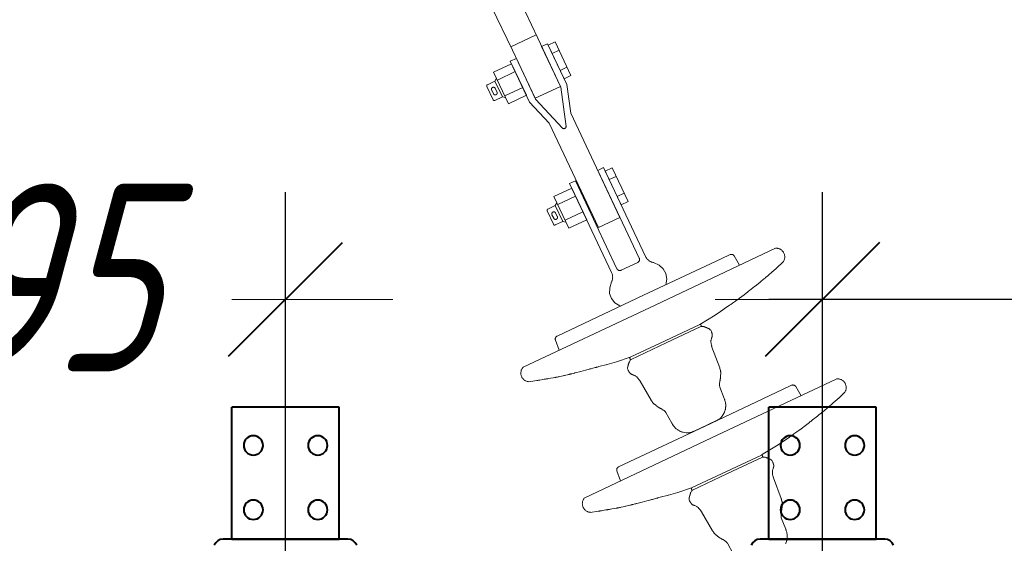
# Model space of a CAD drawing. Header units: millimetres. Extents: x 0 to 594, y 0 to 420.
# Tile 43 of 53: x 107 to 125, y 354 to 363. Entities that reach past the tile are written whole.
import ezdxf

# ---------------------------------------------------------------- set-up
doc = ezdxf.new("R2010")
doc.units = ezdxf.units.MM
for name, pattern in [('K5LT_AXLED', [17.302989, 12.802989, -1.5, 1.5, -1.5]), ('K5LT_BASIC', [0]), ('K5LT_DASHED', [6, 4, -2]), ('K5LT_THIN', [0])]:
    doc.linetypes.add(name, pattern=pattern)
doc.styles.add('KDIMTEXTSTYLE', font='GOST_AU.SHX', dxfattribs={"width": 0.96, "oblique": 15, "height": 5})
doc.dimstyles.new('KDIMSTYLE (0.02)', dxfattribs={"dimtxt": 5, "dimasz": 1, "dimexe": 2, "dimexo": 0, "dimgap": 1, "dimtad": 1, "dimlfac": 50, "dimtxsty": 'KDIMTEXTSTYLE', "dimsah": 1, "dimcen": 0, "dimdle": 1, "dimadec": 0, "dimazin": 0, "dimtfac": 0.667, "dimtmove": 0, "dimatfit": 3, "dimfxl": 1, "dimtvp": 1, "dimtfill": 1, "dimtolj": 1, "dimtzin": 0, "dimarcsym": 0})

# ---------------------------------------------------------------- blocks, each defined once
blk = doc.blocks.new('KDIMARROW_03')
at = {"color": 0, "linetype": 'K5LT_BASIC', "lineweight": 40}
blk.add_line((-1.061, -1.061), (1.061, 1.061), dxfattribs=at)
at = {"color": 0, "linetype": 'K5LT_THIN', "lineweight": 18}
for q in [(-1, 0), (2, 0)]:
    blk.add_line((0, 0), q, dxfattribs=at)
blk = doc.blocks.new('U290')
at = {"color": 5, "linetype": 'K5LT_BASIC', "lineweight": 40, "true_color": 0x0000ff}
for p, q in [((122.542, 356.188), (120.542, 356.188)), ((120.542, 353.728), (120.542, 356.188)), ((122.542, 353.728), (122.542, 356.188)), ((122.704, 353.728), (120.379, 353.728)), ((120.542, 353.728), (122.542, 353.728))]:
    blk.add_line(p, q, dxfattribs=at)
for centre, radius, start, end in [((120.942, 355.478), 0.18, 0, 180), ((122.142, 355.478), 0.18, 0, 180), ((120.942, 355.478), 0.18, 180, 0), ((122.142, 355.478), 0.18, 180, 0), ((120.942, 354.278), 0.18, 0, 180), ((120.942, 354.278), 0.18, 180, 0), ((122.142, 354.278), 0.18, 0, 180), ((122.142, 354.278), 0.18, 180, 0), ((120.379, 353.552), 0.177, 90, 157.7479), ((122.704, 353.552), 0.177, 22.2521, 90)]:
    blk.add_arc(centre, radius, start, end, dxfattribs=at)
blk = doc.blocks.new('U291')
at = {"color": 5, "linetype": 'K5LT_BASIC', "lineweight": 40, "true_color": 0x0000ff}
for p, q in [((112.543, 356.188), (110.543, 356.188)), ((110.543, 353.728), (110.543, 356.188)), ((112.543, 353.728), (112.543, 356.188)), ((112.705, 353.728), (110.38, 353.728)), ((110.543, 353.728), (112.543, 353.728))]:
    blk.add_line(p, q, dxfattribs=at)
for centre, radius, start, end in [((110.943, 355.478), 0.18, 0, 180), ((112.143, 355.478), 0.18, 0, 180), ((110.943, 355.478), 0.18, 180, 0), ((112.143, 355.478), 0.18, 180, 0), ((110.943, 354.278), 0.18, 0, 180), ((110.943, 354.278), 0.18, 180, 0), ((112.143, 354.278), 0.18, 0, 180), ((112.143, 354.278), 0.18, 180, 0), ((110.38, 353.552), 0.177, 90, 157.7479), ((112.705, 353.552), 0.177, 22.2521, 90)]:
    blk.add_arc(centre, radius, start, end, dxfattribs=at)
blk = doc.blocks.new('U293')
at = {"color": 7, "linetype": 'K5LT_DASHED', "lineweight": 18}
for p, q in [((115.861, 363.878), (116.239, 363.063)), ((115.769, 362.841), (115.38, 363.652)), ((115.74, 362.903), (116.21, 363.125)), ((116.239, 363.063), (116.661, 362.167)), ((116.423, 362.963), (116.311, 362.91)), ((116.669, 362.15), (116.311, 362.91)), ((116.781, 362.203), (116.423, 362.963)), ((116.435, 362.937), (116.562, 362.996)), ((116.731, 362.31), (116.435, 362.937)), ((116.858, 362.37), (116.562, 362.996)), ((116.191, 361.945), (115.769, 362.841)), ((116.509, 362.78), (116.636, 362.84)), ((115.75, 362.59), (115.418, 362.433)), ((115.729, 362.635), (115.841, 362.688)), ((116.087, 361.876), (115.729, 362.635)), ((116.028, 362.002), (115.75, 362.59)), ((115.841, 362.688), (116.199, 361.929)), ((115.418, 362.433), (115.696, 361.845)), ((115.487, 362.286), (115.82, 362.443)), ((116.657, 362.466), (116.784, 362.526)), ((116.858, 362.37), (116.731, 362.31)), ((115.409, 361.917), (115.291, 362.166)), ((115.443, 362.265), (115.303, 362.199)), ((115.443, 362.265), (115.472, 362.319)), ((115.443, 362.265), (115.581, 361.971)), ((116.661, 362.167), (116.191, 361.945)), ((116.853, 361.667), (116.781, 362.203)), ((115.382, 362.098), (115.413, 362.03)), ((115.449, 362.129), (115.481, 362.062)), ((115.626, 361.992), (115.959, 362.149)), ((115.696, 361.845), (116.028, 362.002)), ((116.767, 361.42), (116.669, 362.15)), ((115.581, 361.971), (115.442, 361.905)), ((115.581, 361.971), (115.642, 361.96)), ((116.455, 361.479), (116.087, 361.876)), ((116.7, 361.389), (116.199, 361.929)), ((117.768, 359.727), (116.853, 361.667)), ((116.455, 361.479), (117.37, 359.54)), ((117.358, 360.603), (117.467, 360.654)), ((117.358, 360.603), (118.13, 358.966)), ((117.467, 360.654), (118.249, 358.996)), ((117.498, 360.587), (117.625, 360.647)), ((117.794, 359.961), (117.498, 360.587)), ((117.921, 360.02), (117.625, 360.647)), ((116.942, 360.407), (116.834, 360.355)), ((116.834, 360.355), (117.616, 358.697)), ((116.942, 360.407), (117.714, 358.77)), ((117.572, 360.431), (117.699, 360.491)), ((116.874, 360.27), (116.542, 360.113)), ((117.152, 359.681), (116.874, 360.27)), ((117.72, 360.117), (117.847, 360.177)), ((116.542, 360.113), (116.819, 359.525)), ((116.566, 359.945), (116.596, 359.998)), ((116.611, 359.966), (116.944, 360.123)), ((117.921, 360.02), (117.794, 359.961)), ((116.533, 359.597), (116.415, 359.846)), ((116.566, 359.945), (116.427, 359.879)), ((116.505, 359.777), (116.537, 359.71)), ((116.566, 359.945), (116.705, 359.65)), ((116.573, 359.809), (116.604, 359.742)), ((116.75, 359.672), (117.082, 359.828)), ((116.705, 359.65), (116.566, 359.585)), ((116.705, 359.65), (116.765, 359.639)), ((116.819, 359.525), (117.152, 359.681)), ((117.37, 359.54), (117.768, 359.727)), ((120.668, 359.152), (118.318, 358.044)), ((118.101, 358.887), (117.794, 358.742)), ((119.654, 358.954), (118.21, 358.274)), ((118.394, 358.884), (118.383, 358.887)), ((118.498, 358.839), (118.394, 358.884)), ((119.821, 359.033), (119.654, 358.954)), ((119.9, 359.007), (119.999, 358.836)), ((120.726, 358.817), (120.773, 358.861)), ((120.773, 358.861), (120.81, 358.897)), ((118.578, 358.77), (118.498, 358.839)), ((118.628, 358.681), (118.578, 358.77)), ((118.644, 358.578), (118.628, 358.681)), ((120.563, 358.674), (120.572, 358.682)), ((120.572, 358.682), (120.574, 358.684)), ((120.574, 358.684), (120.579, 358.688)), ((120.579, 358.688), (120.589, 358.696)), ((120.589, 358.696), (120.604, 358.709)), ((120.604, 358.709), (120.63, 358.732)), ((120.63, 358.732), (120.678, 358.773)), ((120.678, 358.773), (120.683, 358.778)), ((120.683, 358.778), (120.685, 358.78)), ((120.685, 358.78), (120.689, 358.783)), ((120.689, 358.783), (120.695, 358.788)), ((120.695, 358.788), (120.706, 358.798)), ((120.706, 358.798), (120.726, 358.817)), ((117.615, 358.525), (117.58, 358.416)), ((118.626, 358.47), (118.644, 358.578)), ((120.348, 358.492), (120.356, 358.499)), ((120.356, 358.499), (120.367, 358.508)), ((120.367, 358.508), (120.381, 358.519)), ((120.381, 358.519), (120.402, 358.536)), ((120.402, 358.536), (120.432, 358.561)), ((120.432, 358.561), (120.438, 358.566)), ((120.438, 358.566), (120.44, 358.568)), ((120.44, 358.568), (120.446, 358.573)), ((120.446, 358.573), (120.456, 358.582)), ((120.456, 358.582), (120.474, 358.596)), ((120.474, 358.596), (120.483, 358.604)), ((120.483, 358.604), (120.49, 358.61)), ((120.49, 358.61), (120.497, 358.616)), ((120.497, 358.616), (120.505, 358.624)), ((120.505, 358.624), (120.518, 358.634)), ((120.518, 358.634), (120.536, 358.65)), ((120.536, 358.65), (120.563, 358.674)), ((117.58, 358.416), (117.579, 358.31)), ((120.083, 358.286), (120.153, 358.34)), ((120.153, 358.34), (120.157, 358.343)), ((120.157, 358.343), (120.165, 358.349)), ((120.165, 358.349), (120.181, 358.361)), ((120.181, 358.361), (120.213, 358.386)), ((120.213, 358.386), (120.278, 358.437)), ((120.278, 358.437), (120.305, 358.459)), ((120.305, 358.459), (120.308, 358.461)), ((120.308, 358.461), (120.314, 358.466)), ((120.314, 358.466), (120.326, 358.475)), ((120.326, 358.475), (120.339, 358.485)), ((120.339, 358.485), (120.348, 358.492)), ((116.599, 357.514), (118.21, 358.274)), ((117.579, 358.31), (117.613, 358.213)), ((117.613, 358.213), (117.678, 358.133)), ((117.678, 358.133), (117.771, 358.076)), ((119.866, 358.126), (119.904, 358.153)), ((119.904, 358.153), (119.923, 358.167)), ((119.923, 358.167), (119.928, 358.171)), ((119.928, 358.171), (119.938, 358.178)), ((119.938, 358.178), (119.958, 358.193)), ((119.958, 358.193), (119.999, 358.223)), ((119.999, 358.223), (120.083, 358.286)), ((115.969, 356.936), (118.318, 358.044)), ((117.771, 358.076), (117.782, 358.071)), ((119.541, 357.906), (119.644, 357.974)), ((119.644, 357.974), (119.651, 357.978)), ((119.651, 357.978), (119.664, 357.987)), ((119.664, 357.987), (119.689, 358.004)), ((119.689, 358.004), (119.739, 358.038)), ((119.739, 358.038), (119.784, 358.069)), ((119.784, 358.069), (119.812, 358.089)), ((119.812, 358.089), (119.837, 358.106)), ((119.837, 358.106), (119.866, 358.126)), ((119.26, 357.733), (119.541, 357.906)), ((119.259, 357.732), (118.61, 357.426)), ((119.279, 357.693), (118.629, 357.386)), ((119.28, 357.693), (119.279, 357.693)), ((119.281, 357.693), (119.28, 357.693)), ((119.282, 357.693), (119.281, 357.693)), ((119.286, 357.694), (119.282, 357.693)), ((119.293, 357.695), (119.286, 357.694)), ((119.299, 357.696), (119.293, 357.695)), ((119.303, 357.696), (119.299, 357.696)), ((119.305, 357.696), (119.303, 357.696)), ((119.319, 357.694), (119.305, 357.696)), ((119.305, 357.696), (119.305, 357.696)), ((119.332, 357.691), (119.319, 357.694)), ((119.341, 357.688), (119.332, 357.691)), ((119.347, 357.686), (119.341, 357.688)), ((119.351, 357.685), (119.347, 357.686)), ((119.354, 357.683), (119.351, 357.685)), ((119.356, 357.683), (119.354, 357.683)), ((119.358, 357.682), (119.356, 357.683)), ((119.36, 357.681), (119.358, 357.682)), ((119.361, 357.68), (119.36, 357.681)), ((119.366, 357.678), (119.361, 357.68)), ((119.371, 357.676), (119.366, 357.678)), ((119.376, 357.675), (119.371, 357.676)), ((119.381, 357.673), (119.376, 357.675)), ((119.39, 357.669), (119.381, 357.673)), ((119.406, 357.662), (119.39, 357.669)), ((119.414, 357.658), (119.406, 357.662)), ((119.418, 357.656), (119.414, 357.658)), ((119.42, 357.655), (119.418, 357.656)), ((119.422, 357.654), (119.42, 357.655)), ((119.424, 357.653), (119.422, 357.654)), ((119.439, 357.644), (119.424, 357.653)), ((119.452, 357.633), (119.439, 357.644)), ((119.458, 357.628), (119.452, 357.633)), ((119.46, 357.625), (119.458, 357.628)), ((119.461, 357.623), (119.46, 357.625)), ((119.462, 357.622), (119.461, 357.623)), ((119.468, 357.611), (119.462, 357.622)), ((119.473, 357.601), (119.468, 357.611)), ((119.475, 357.595), (119.473, 357.601)), ((119.477, 357.59), (119.475, 357.595)), ((119.478, 357.587), (119.477, 357.59)), ((119.478, 357.585), (119.478, 357.587)), ((119.479, 357.582), (119.478, 357.585)), ((119.48, 357.581), (119.479, 357.582)), ((119.48, 357.579), (119.48, 357.581)), ((119.481, 357.577), (119.48, 357.579)), ((119.481, 357.576), (119.481, 357.577)), ((116.569, 357.437), (116.638, 357.252)), ((117.959, 357.119), (118.61, 357.426)), ((119.465, 357.406), (119.466, 357.431)), ((119.467, 357.385), (119.465, 357.406)), ((119.466, 357.435), (119.467, 357.439)), ((119.466, 357.432), (119.466, 357.435)), ((119.466, 357.431), (119.466, 357.432)), ((119.467, 357.439), (119.468, 357.448)), ((119.468, 357.448), (119.473, 357.465)), ((119.473, 357.465), (119.476, 357.476)), ((119.476, 357.476), (119.477, 357.478)), ((119.476, 357.476), (119.476, 357.476)), ((119.477, 357.478), (119.478, 357.481)), ((119.478, 357.481), (119.479, 357.484)), ((119.479, 357.484), (119.48, 357.485)), ((119.48, 357.486), (119.481, 357.487)), ((119.48, 357.485), (119.48, 357.486)), ((119.482, 357.574), (119.481, 357.576)), ((119.481, 357.576), (119.481, 357.576)), ((119.481, 357.489), (119.482, 357.491)), ((119.481, 357.487), (119.481, 357.489)), ((119.482, 357.572), (119.482, 357.574)), ((119.483, 357.571), (119.482, 357.572)), ((119.482, 357.491), (119.483, 357.494)), ((119.483, 357.569), (119.483, 357.571)), ((119.485, 357.564), (119.483, 357.569)), ((119.483, 357.494), (119.485, 357.499)), ((119.487, 357.557), (119.485, 357.564)), ((119.485, 357.499), (119.487, 357.507)), ((119.488, 357.551), (119.487, 357.557)), ((119.487, 357.507), (119.488, 357.511)), ((119.489, 357.549), (119.488, 357.551)), ((119.488, 357.513), (119.489, 357.516)), ((119.488, 357.511), (119.488, 357.513)), ((119.488, 357.511), (119.488, 357.511)), ((119.489, 357.547), (119.489, 357.549)), ((119.49, 357.533), (119.489, 357.547)), ((119.489, 357.547), (119.489, 357.547)), ((119.489, 357.516), (119.49, 357.522)), ((119.49, 357.522), (119.49, 357.533)), ((117.978, 357.079), (118.629, 357.386)), ((119.468, 357.375), (119.467, 357.385)), ((119.469, 357.37), (119.468, 357.375)), ((119.469, 357.367), (119.469, 357.37)), ((119.47, 357.366), (119.469, 357.367)), ((119.473, 357.35), (119.47, 357.366)), ((119.476, 357.335), (119.473, 357.35)), ((119.479, 357.325), (119.476, 357.335)), ((119.484, 357.306), (119.479, 357.325)), ((119.628, 356.922), (119.484, 357.306)), ((117.705, 357.036), (117.532, 356.987)), ((117.959, 357.119), (117.705, 357.036)), ((117.94, 357.023), (117.942, 357.029)), ((117.942, 357.029), (117.946, 357.037)), ((117.946, 357.037), (117.952, 357.05)), ((117.952, 357.05), (117.959, 357.061)), ((117.959, 357.061), (117.96, 357.062)), ((117.96, 357.062), (117.961, 357.063)), ((117.961, 357.063), (117.963, 357.065)), ((117.963, 357.065), (117.968, 357.07)), ((117.968, 357.07), (117.973, 357.075)), ((117.973, 357.075), (117.976, 357.077)), ((117.976, 357.077), (117.977, 357.079)), ((117.977, 357.079), (117.978, 357.079)), ((117.978, 357.079), (117.978, 357.079)), ((117.042, 356.857), (116.938, 356.83)), ((117.129, 356.88), (117.042, 356.857)), ((117.177, 356.892), (117.129, 356.88)), ((117.2, 356.898), (117.177, 356.892)), ((117.212, 356.902), (117.2, 356.898)), ((117.218, 356.903), (117.212, 356.902)), ((117.232, 356.907), (117.218, 356.903)), ((117.268, 356.916), (117.232, 356.907)), ((117.292, 356.923), (117.268, 356.916)), ((117.307, 356.927), (117.292, 356.923)), ((117.318, 356.93), (117.307, 356.927)), ((117.325, 356.932), (117.318, 356.93)), ((117.331, 356.933), (117.325, 356.932)), ((117.338, 356.935), (117.331, 356.933)), ((117.351, 356.938), (117.338, 356.935)), ((117.376, 356.945), (117.351, 356.938)), ((117.426, 356.959), (117.376, 356.945)), ((117.482, 356.974), (117.426, 356.959)), ((117.511, 356.981), (117.482, 356.974)), ((117.525, 356.985), (117.511, 356.981)), ((117.532, 356.987), (117.525, 356.985)), ((117.914, 356.925), (117.917, 356.942)), ((117.914, 356.908), (117.914, 356.925)), ((117.915, 356.9), (117.914, 356.908)), ((117.916, 356.896), (117.915, 356.9)), ((117.916, 356.894), (117.916, 356.896)), ((117.916, 356.893), (117.916, 356.894)), ((117.921, 356.881), (117.916, 356.893)), ((117.917, 356.945), (117.918, 356.946)), ((117.917, 356.942), (117.917, 356.945)), ((117.918, 356.949), (117.919, 356.953)), ((117.918, 356.946), (117.918, 356.949)), ((117.919, 356.953), (117.921, 356.962)), ((117.921, 356.962), (117.926, 356.979)), ((117.926, 356.872), (117.921, 356.881)), ((117.926, 356.979), (117.929, 356.988)), ((117.929, 356.866), (117.926, 356.872)), ((117.929, 356.988), (117.931, 356.993)), ((117.932, 356.861), (117.929, 356.866)), ((117.931, 356.993), (117.932, 356.998)), ((117.932, 356.998), (117.934, 357.003)), ((117.934, 356.859), (117.932, 356.861)), ((117.934, 357.003), (117.936, 357.008)), ((117.935, 356.857), (117.934, 356.859)), ((117.937, 356.855), (117.935, 356.857)), ((117.936, 357.009), (117.937, 357.012)), ((117.936, 357.008), (117.936, 357.009)), ((117.937, 357.014), (117.938, 357.016)), ((117.937, 357.012), (117.937, 357.014)), ((117.937, 356.853), (117.937, 356.855)), ((117.939, 356.852), (117.937, 356.853)), ((117.938, 357.016), (117.939, 357.019)), ((117.939, 357.019), (117.94, 357.023)), ((117.939, 356.85), (117.939, 356.852)), ((117.94, 356.85), (117.939, 356.85)), ((117.94, 356.849), (117.94, 356.85)), ((117.941, 356.847), (117.94, 356.849)), ((117.942, 356.846), (117.941, 356.847)), ((117.943, 356.845), (117.942, 356.846)), ((117.944, 356.843), (117.943, 356.845)), ((119.629, 356.919), (119.628, 356.922)), ((119.63, 356.916), (119.629, 356.919)), ((119.633, 356.908), (119.63, 356.916)), ((119.638, 356.893), (119.633, 356.908)), ((119.643, 356.874), (119.638, 356.893)), ((119.645, 356.865), (119.643, 356.874)), ((119.645, 356.86), (119.645, 356.865)), ((119.646, 356.858), (119.645, 356.86)), ((119.646, 356.857), (119.646, 356.858)), ((119.647, 356.846), (119.646, 356.857)), ((119.647, 356.833), (119.647, 356.846)), ((116.11, 356.669), (116.075, 356.664)), ((116.188, 356.68), (116.11, 356.669)), ((116.225, 356.686), (116.188, 356.68)), ((116.242, 356.689), (116.225, 356.686)), ((116.252, 356.691), (116.242, 356.689)), ((116.258, 356.692), (116.252, 356.691)), ((116.262, 356.692), (116.258, 356.692)), ((116.28, 356.696), (116.262, 356.692)), ((116.332, 356.705), (116.28, 356.696)), ((116.36, 356.709), (116.332, 356.705)), ((116.377, 356.712), (116.36, 356.709)), ((116.387, 356.714), (116.377, 356.712)), ((116.394, 356.715), (116.387, 356.714)), ((116.398, 356.715), (116.394, 356.715)), ((116.401, 356.716), (116.398, 356.715)), ((116.403, 356.716), (116.401, 356.716)), ((116.405, 356.716), (116.403, 356.716)), ((116.411, 356.717), (116.405, 356.716)), ((116.429, 356.72), (116.411, 356.717)), ((116.448, 356.723), (116.429, 356.72)), ((116.476, 356.728), (116.448, 356.723)), ((116.529, 356.737), (116.476, 356.728)), ((116.556, 356.742), (116.529, 356.737)), ((116.569, 356.744), (116.556, 356.742)), ((116.576, 356.745), (116.569, 356.744)), ((116.579, 356.746), (116.576, 356.745)), ((116.585, 356.747), (116.579, 356.746)), ((116.604, 356.751), (116.585, 356.747)), ((116.619, 356.754), (116.604, 356.751)), ((116.633, 356.757), (116.619, 356.754)), ((116.652, 356.761), (116.633, 356.757)), ((116.684, 356.768), (116.652, 356.761)), ((116.712, 356.774), (116.684, 356.768)), ((116.726, 356.778), (116.712, 356.774)), ((116.733, 356.779), (116.726, 356.778)), ((116.737, 356.78), (116.733, 356.779)), ((116.761, 356.786), (116.737, 356.78)), ((116.791, 356.793), (116.761, 356.786)), ((116.811, 356.798), (116.791, 356.793)), ((116.825, 356.801), (116.811, 356.798)), ((116.834, 356.804), (116.825, 356.801)), ((116.842, 356.805), (116.834, 356.804)), ((116.848, 356.807), (116.842, 356.805)), ((116.857, 356.809), (116.848, 356.807)), ((116.872, 356.813), (116.857, 356.809)), ((116.901, 356.82), (116.872, 356.813)), ((116.922, 356.826), (116.901, 356.82)), ((116.933, 356.829), (116.922, 356.826)), ((116.938, 356.83), (116.933, 356.829)), ((117.947, 356.839), (117.944, 356.843)), ((117.951, 356.832), (117.947, 356.839)), ((117.955, 356.828), (117.951, 356.832)), ((117.956, 356.826), (117.955, 356.828)), ((117.957, 356.825), (117.956, 356.826)), ((117.958, 356.825), (117.957, 356.825)), ((117.967, 356.815), (117.958, 356.825)), ((117.977, 356.808), (117.967, 356.815)), ((117.982, 356.805), (117.977, 356.808)), ((117.984, 356.803), (117.982, 356.805)), ((117.985, 356.803), (117.984, 356.803)), ((117.986, 356.802), (117.985, 356.803)), ((117.99, 356.801), (117.986, 356.802)), ((117.997, 356.798), (117.99, 356.801)), ((118.002, 356.796), (117.997, 356.798)), ((118.005, 356.795), (118.002, 356.796)), ((118.007, 356.794), (118.005, 356.795)), ((118.009, 356.793), (118.007, 356.794)), ((118.01, 356.793), (118.009, 356.793)), ((118.011, 356.792), (118.01, 356.793)), ((118.013, 356.792), (118.011, 356.792)), ((118.015, 356.791), (118.013, 356.792)), ((118.018, 356.79), (118.015, 356.791)), ((118.02, 356.789), (118.018, 356.79)), ((118.021, 356.789), (118.02, 356.789)), ((118.031, 356.785), (118.021, 356.789)), ((118.047, 356.778), (118.031, 356.785)), ((118.055, 356.773), (118.047, 356.778)), ((118.059, 356.771), (118.055, 356.773)), ((118.061, 356.769), (118.059, 356.771)), ((118.082, 356.753), (118.061, 356.769)), ((118.061, 356.769), (118.061, 356.769)), ((118.096, 356.739), (118.082, 356.753)), ((118.103, 356.731), (118.096, 356.739)), ((118.107, 356.727), (118.103, 356.731)), ((118.109, 356.725), (118.107, 356.727)), ((118.109, 356.724), (118.109, 356.725)), ((118.119, 356.712), (118.109, 356.724)), ((118.129, 356.7), (118.119, 356.712)), ((118.135, 356.691), (118.129, 356.7)), ((118.147, 356.675), (118.135, 356.691)), ((118.351, 356.32), (118.147, 356.675)), ((121.812, 356.717), (119.463, 355.61)), ((119.626, 356.631), (119.63, 356.668)), ((119.63, 356.668), (119.632, 356.676)), ((119.632, 356.678), (119.633, 356.68)), ((119.632, 356.676), (119.632, 356.678)), ((119.633, 356.68), (119.634, 356.686)), ((119.634, 356.686), (119.635, 356.691)), ((119.635, 356.691), (119.636, 356.697)), ((119.636, 356.697), (119.637, 356.703)), ((119.637, 356.703), (119.638, 356.707)), ((119.638, 356.707), (119.64, 356.715)), ((119.64, 356.715), (119.642, 356.726)), ((119.642, 356.73), (119.643, 356.733)), ((119.642, 356.729), (119.642, 356.73)), ((119.642, 356.726), (119.642, 356.729)), ((119.643, 356.738), (119.644, 356.748)), ((119.643, 356.733), (119.643, 356.738)), ((119.644, 356.748), (119.646, 356.769)), ((119.646, 356.789), (119.647, 356.805)), ((119.646, 356.782), (119.646, 356.789)), ((119.646, 356.769), (119.646, 356.782)), ((119.647, 356.825), (119.647, 356.833)), ((119.647, 356.82), (119.647, 356.825)), ((119.647, 356.816), (119.647, 356.82)), ((119.647, 356.805), (119.647, 356.816)), ((120.799, 356.52), (119.355, 355.839)), ((119.625, 356.613), (119.626, 356.631)), ((119.625, 356.603), (119.625, 356.613)), ((119.626, 356.599), (119.625, 356.603)), ((119.626, 356.596), (119.626, 356.599)), ((119.626, 356.595), (119.626, 356.596)), ((119.627, 356.586), (119.626, 356.595)), ((119.629, 356.578), (119.627, 356.586)), ((119.63, 356.572), (119.629, 356.578)), ((119.63, 356.568), (119.63, 356.572)), ((119.632, 356.561), (119.63, 356.568)), ((119.713, 356.353), (119.632, 356.561)), ((120.966, 356.599), (120.799, 356.52)), ((121.044, 356.573), (121.144, 356.402)), ((118.353, 356.318), (118.351, 356.32)), ((118.355, 356.314), (118.353, 356.318)), ((118.359, 356.307), (118.355, 356.314)), ((118.368, 356.294), (118.359, 356.307)), ((118.379, 356.278), (118.368, 356.294)), ((119.716, 356.342), (119.713, 356.353)), ((119.719, 356.333), (119.716, 356.342)), ((119.721, 356.329), (119.719, 356.333)), ((119.721, 356.327), (119.721, 356.329)), ((119.722, 356.326), (119.721, 356.327)), ((119.725, 356.317), (119.722, 356.326)), ((119.731, 356.294), (119.725, 356.317)), ((119.737, 356.272), (119.731, 356.294)), ((121.749, 356.275), (121.775, 356.297)), ((121.775, 356.297), (121.823, 356.339)), ((121.823, 356.339), (121.828, 356.343)), ((121.828, 356.343), (121.83, 356.345)), ((121.83, 356.345), (121.834, 356.349)), ((121.834, 356.349), (121.84, 356.354)), ((121.84, 356.354), (121.851, 356.363)), ((121.851, 356.363), (121.871, 356.382)), ((121.871, 356.382), (121.918, 356.426)), ((121.918, 356.426), (121.955, 356.462)), ((118.385, 356.271), (118.379, 356.278)), ((118.388, 356.267), (118.385, 356.271)), ((118.389, 356.265), (118.388, 356.267)), ((118.39, 356.265), (118.389, 356.265)), ((118.398, 356.257), (118.39, 356.265)), ((118.407, 356.249), (118.398, 356.257)), ((118.414, 356.243), (118.407, 356.249)), ((118.418, 356.24), (118.414, 356.243)), ((118.421, 356.238), (118.418, 356.24)), ((118.43, 356.231), (118.421, 356.238)), ((118.442, 356.221), (118.43, 356.231)), ((118.447, 356.217), (118.442, 356.221)), ((118.458, 356.209), (118.447, 356.217)), ((118.475, 356.197), (118.458, 356.209)), ((118.484, 356.191), (118.475, 356.197)), ((118.488, 356.188), (118.484, 356.191)), ((118.49, 356.187), (118.488, 356.188)), ((118.491, 356.186), (118.49, 356.187)), ((118.494, 356.184), (118.491, 356.186)), ((118.504, 356.179), (118.494, 356.184)), ((118.51, 356.175), (118.504, 356.179)), ((118.515, 356.173), (118.51, 356.175)), ((118.52, 356.17), (118.515, 356.173)), ((118.525, 356.167), (118.52, 356.17)), ((118.53, 356.165), (118.525, 356.167)), ((118.535, 356.163), (118.53, 356.165)), ((118.537, 356.161), (118.535, 356.163)), ((118.538, 356.161), (118.537, 356.161)), ((118.545, 356.157), (118.538, 356.161)), ((118.577, 356.137), (118.545, 356.157)), ((118.592, 356.125), (118.577, 356.137)), ((118.599, 356.119), (118.592, 356.125)), ((118.602, 356.116), (118.599, 356.119)), ((118.604, 356.114), (118.602, 356.116)), ((118.605, 356.113), (118.604, 356.114)), ((118.611, 356.107), (118.605, 356.113)), ((119.719, 356.103), (119.726, 356.119)), ((119.726, 356.119), (119.731, 356.133)), ((119.731, 356.136), (119.732, 356.14)), ((119.731, 356.134), (119.731, 356.136)), ((119.731, 356.133), (119.731, 356.134)), ((119.732, 356.14), (119.734, 356.149)), ((119.734, 356.149), (119.737, 356.166)), ((119.738, 356.261), (119.737, 356.272)), ((119.737, 356.166), (119.738, 356.181)), ((119.739, 356.255), (119.738, 356.261)), ((119.738, 356.181), (119.739, 356.188)), ((119.74, 356.252), (119.739, 356.255)), ((119.739, 356.191), (119.74, 356.196)), ((119.739, 356.189), (119.739, 356.191)), ((119.739, 356.188), (119.739, 356.189)), ((119.74, 356.251), (119.74, 356.252)), ((119.74, 356.245), (119.74, 356.251)), ((119.741, 356.222), (119.74, 356.245)), ((119.74, 356.206), (119.741, 356.222)), ((119.74, 356.196), (119.74, 356.206)), ((121.547, 356.102), (121.577, 356.127)), ((121.577, 356.127), (121.583, 356.132)), ((121.583, 356.132), (121.585, 356.134)), ((121.585, 356.134), (121.591, 356.138)), ((121.591, 356.138), (121.601, 356.147)), ((121.601, 356.147), (121.618, 356.162)), ((121.618, 356.162), (121.628, 356.17)), ((121.628, 356.17), (121.635, 356.176)), ((121.635, 356.176), (121.641, 356.182)), ((121.641, 356.182), (121.65, 356.189)), ((121.65, 356.189), (121.662, 356.2)), ((121.662, 356.2), (121.68, 356.215)), ((121.68, 356.215), (121.708, 356.239)), ((121.708, 356.239), (121.717, 356.247)), ((121.717, 356.247), (121.719, 356.249)), ((121.719, 356.249), (121.724, 356.253)), ((121.724, 356.253), (121.733, 356.262)), ((121.733, 356.262), (121.749, 356.275)), ((118.617, 356.1), (118.611, 356.107)), ((118.62, 356.096), (118.617, 356.1)), ((118.623, 356.093), (118.62, 356.096)), ((118.627, 356.088), (118.623, 356.093)), ((118.737, 355.892), (118.627, 356.088)), ((119.581, 355.946), (119.249, 355.789)), ((119.581, 355.946), (119.587, 355.948)), ((119.587, 355.948), (119.59, 355.95)), ((119.59, 355.95), (119.594, 355.952)), ((119.594, 355.952), (119.601, 355.956)), ((119.601, 355.956), (119.611, 355.962)), ((119.611, 355.962), (119.621, 355.968)), ((119.621, 355.968), (119.622, 355.969)), ((119.622, 355.969), (119.624, 355.97)), ((119.624, 355.97), (119.627, 355.973)), ((119.627, 355.973), (119.634, 355.978)), ((119.634, 355.978), (119.647, 355.991)), ((119.647, 355.991), (119.667, 356.014)), ((119.667, 356.014), (119.668, 356.015)), ((119.668, 356.015), (119.669, 356.017)), ((119.669, 356.017), (119.673, 356.022)), ((119.673, 356.022), (119.68, 356.032)), ((119.68, 356.032), (119.693, 356.052)), ((119.693, 356.052), (119.71, 356.084)), ((119.71, 356.084), (119.711, 356.086)), ((119.711, 356.086), (119.712, 356.088)), ((119.712, 356.088), (119.715, 356.093)), ((119.715, 356.093), (119.719, 356.103)), ((121.31, 355.914), (121.326, 355.926)), ((121.326, 355.926), (121.358, 355.951)), ((121.358, 355.951), (121.422, 356.002)), ((121.422, 356.002), (121.45, 356.024)), ((121.45, 356.024), (121.453, 356.026)), ((121.453, 356.026), (121.459, 356.031)), ((121.459, 356.031), (121.47, 356.04)), ((121.47, 356.04), (121.483, 356.051)), ((121.483, 356.051), (121.492, 356.058)), ((121.492, 356.058), (121.501, 356.065)), ((121.501, 356.065), (121.511, 356.073)), ((121.511, 356.073), (121.526, 356.085)), ((121.526, 356.085), (121.547, 356.102)), ((117.744, 355.079), (119.355, 355.839)), ((118.743, 355.883), (118.737, 355.892)), ((118.747, 355.875), (118.743, 355.883)), ((118.75, 355.871), (118.747, 355.875)), ((118.751, 355.87), (118.75, 355.871)), ((118.751, 355.869), (118.751, 355.87)), ((118.756, 355.861), (118.751, 355.869)), ((118.77, 355.841), (118.756, 355.861)), ((118.784, 355.823), (118.77, 355.841)), ((118.791, 355.814), (118.784, 355.823)), ((118.795, 355.81), (118.791, 355.814)), ((118.797, 355.808), (118.795, 355.81)), ((118.798, 355.807), (118.797, 355.808)), ((118.802, 355.803), (118.798, 355.807)), ((118.82, 355.787), (118.802, 355.803)), ((118.832, 355.778), (118.82, 355.787)), ((118.84, 355.772), (118.832, 355.778)), ((118.844, 355.769), (118.84, 355.772)), ((118.846, 355.768), (118.844, 355.769)), ((118.847, 355.767), (118.846, 355.768)), ((118.853, 355.763), (118.847, 355.767)), ((118.865, 355.755), (118.853, 355.763)), ((118.88, 355.746), (118.865, 355.755)), ((118.888, 355.742), (118.88, 355.746)), ((119.134, 355.735), (119.249, 355.789)), ((121.072, 355.736), (121.083, 355.743)), ((121.083, 355.743), (121.103, 355.758)), ((121.103, 355.758), (121.144, 355.788)), ((121.144, 355.788), (121.228, 355.851)), ((121.228, 355.851), (121.298, 355.905)), ((121.298, 355.905), (121.302, 355.908)), ((121.302, 355.908), (121.31, 355.914)), ((117.114, 354.502), (119.463, 355.61)), ((118.892, 355.74), (118.888, 355.742)), ((118.894, 355.739), (118.892, 355.74)), ((118.895, 355.739), (118.894, 355.739)), ((118.908, 355.733), (118.895, 355.739)), ((118.925, 355.728), (118.908, 355.733)), ((118.936, 355.726), (118.925, 355.728)), ((118.941, 355.724), (118.936, 355.726)), ((118.944, 355.724), (118.941, 355.724)), ((118.945, 355.724), (118.944, 355.724)), ((118.981, 355.717), (118.945, 355.724)), ((119.005, 355.714), (118.981, 355.717)), ((119.017, 355.713), (119.005, 355.714)), ((119.023, 355.712), (119.017, 355.713)), ((119.026, 355.712), (119.023, 355.712)), ((119.027, 355.712), (119.026, 355.712)), ((119.058, 355.713), (119.027, 355.712)), ((119.075, 355.715), (119.058, 355.713)), ((119.084, 355.717), (119.075, 355.715)), ((119.088, 355.718), (119.084, 355.717)), ((119.09, 355.718), (119.088, 355.718)), ((119.091, 355.719), (119.09, 355.718)), ((119.103, 355.722), (119.091, 355.719)), ((119.114, 355.726), (119.103, 355.722)), ((119.121, 355.729), (119.114, 355.726)), ((119.125, 355.731), (119.121, 355.729)), ((119.129, 355.732), (119.125, 355.731)), ((119.134, 355.735), (119.129, 355.732)), ((120.808, 355.552), (120.834, 355.569)), ((120.834, 355.569), (120.883, 355.603)), ((120.883, 355.603), (120.928, 355.634)), ((120.928, 355.634), (120.957, 355.654)), ((120.957, 355.654), (120.982, 355.671)), ((120.982, 355.671), (121.01, 355.692)), ((121.01, 355.692), (121.048, 355.719)), ((121.048, 355.719), (121.067, 355.732)), ((121.067, 355.732), (121.072, 355.736)), ((120.405, 355.299), (120.686, 355.472)), ((120.686, 355.472), (120.789, 355.54)), ((120.789, 355.54), (120.796, 355.544)), ((120.796, 355.544), (120.808, 355.552)), ((120.404, 355.298), (119.755, 354.992)), ((120.424, 355.258), (119.773, 354.952)), ((120.425, 355.259), (120.424, 355.258)), ((120.424, 355.258), (120.424, 355.258)), ((120.427, 355.259), (120.425, 355.259)), ((120.43, 355.259), (120.427, 355.259)), ((120.437, 355.26), (120.43, 355.259)), ((120.444, 355.261), (120.437, 355.26)), ((120.448, 355.261), (120.444, 355.261)), ((120.449, 355.261), (120.448, 355.261)), ((120.45, 355.261), (120.449, 355.261)), ((120.464, 355.26), (120.45, 355.261)), ((120.477, 355.257), (120.464, 355.26)), ((120.486, 355.254), (120.477, 355.257)), ((120.492, 355.252), (120.486, 355.254)), ((120.496, 355.25), (120.492, 355.252)), ((120.498, 355.249), (120.496, 355.25)), ((120.501, 355.248), (120.498, 355.249)), ((120.502, 355.247), (120.501, 355.248)), ((120.505, 355.246), (120.502, 355.247)), ((120.506, 355.246), (120.505, 355.246)), ((120.511, 355.244), (120.506, 355.246)), ((120.516, 355.242), (120.511, 355.244)), ((120.521, 355.24), (120.516, 355.242)), ((120.526, 355.238), (120.521, 355.24)), ((120.534, 355.235), (120.526, 355.238)), ((120.55, 355.228), (120.534, 355.235)), ((120.559, 355.224), (120.55, 355.228)), ((120.563, 355.222), (120.559, 355.224)), ((120.565, 355.22), (120.563, 355.222)), ((120.566, 355.22), (120.565, 355.22)), ((120.569, 355.218), (120.566, 355.22)), ((120.584, 355.209), (120.569, 355.218)), ((120.597, 355.199), (120.584, 355.209)), ((120.602, 355.193), (120.597, 355.199)), ((120.605, 355.19), (120.602, 355.193)), ((120.606, 355.188), (120.605, 355.19)), ((120.607, 355.188), (120.606, 355.188)), ((120.613, 355.177), (120.607, 355.188)), ((120.612, 355.004), (120.613, 355.013)), ((120.617, 355.167), (120.613, 355.177)), ((120.613, 355.013), (120.618, 355.031)), ((120.62, 355.16), (120.617, 355.167)), ((120.618, 355.031), (120.621, 355.041)), ((120.621, 355.155), (120.62, 355.16)), ((120.622, 355.152), (120.621, 355.155)), ((120.621, 355.042), (120.622, 355.043)), ((120.621, 355.041), (120.621, 355.042)), ((120.623, 355.15), (120.622, 355.152)), ((120.622, 355.043), (120.623, 355.047)), ((120.624, 355.148), (120.623, 355.15)), ((120.623, 355.047), (120.624, 355.049)), ((120.624, 355.146), (120.624, 355.148)), ((120.625, 355.144), (120.624, 355.146)), ((120.624, 355.05), (120.625, 355.052)), ((120.624, 355.049), (120.624, 355.05)), ((120.625, 355.143), (120.625, 355.144)), ((120.626, 355.142), (120.625, 355.143)), ((120.625, 355.053), (120.626, 355.054)), ((120.625, 355.052), (120.625, 355.053)), ((120.626, 355.141), (120.626, 355.142)), ((120.626, 355.139), (120.626, 355.141)), ((120.627, 355.138), (120.626, 355.139)), ((120.626, 355.054), (120.627, 355.057)), ((120.627, 355.136), (120.627, 355.138)), ((120.628, 355.134), (120.627, 355.136)), ((120.627, 355.057), (120.628, 355.06)), ((120.629, 355.13), (120.628, 355.134)), ((120.628, 355.06), (120.629, 355.065)), ((120.632, 355.122), (120.629, 355.13)), ((120.629, 355.065), (120.632, 355.072)), ((120.633, 355.117), (120.632, 355.122)), ((120.632, 355.072), (120.633, 355.076)), ((120.633, 355.114), (120.633, 355.117)), ((120.634, 355.113), (120.633, 355.114)), ((120.633, 355.078), (120.634, 355.081)), ((120.633, 355.077), (120.633, 355.078)), ((120.633, 355.076), (120.633, 355.077)), ((120.634, 355.112), (120.634, 355.113)), ((120.635, 355.099), (120.634, 355.112)), ((120.634, 355.087), (120.635, 355.099)), ((120.634, 355.081), (120.634, 355.087)), ((117.714, 355.002), (117.783, 354.817)), ((119.104, 354.685), (119.755, 354.992)), ((119.123, 354.645), (119.773, 354.952)), ((120.61, 354.971), (120.611, 354.997)), ((120.611, 354.951), (120.61, 354.971)), ((120.611, 355), (120.612, 355.004)), ((120.611, 354.998), (120.611, 355)), ((120.611, 354.997), (120.611, 354.998)), ((120.613, 354.94), (120.611, 354.951)), ((120.614, 354.935), (120.613, 354.94)), ((120.614, 354.933), (120.614, 354.935)), ((120.614, 354.931), (120.614, 354.933)), ((120.618, 354.916), (120.614, 354.931)), ((120.621, 354.9), (120.618, 354.916)), ((120.624, 354.89), (120.621, 354.9)), ((120.629, 354.871), (120.624, 354.89)), ((120.772, 354.487), (120.629, 354.871)), ((119.104, 354.685), (118.85, 354.601)), ((119.118, 354.641), (119.121, 354.643)), ((119.121, 354.643), (119.122, 354.644)), ((119.122, 354.644), (119.123, 354.645)), ((119.123, 354.645), (119.123, 354.645)), ((118.345, 354.464), (118.322, 354.458)), ((118.357, 354.467), (118.345, 354.464)), ((118.363, 354.469), (118.357, 354.467)), ((118.377, 354.472), (118.363, 354.469)), ((118.413, 354.482), (118.377, 354.472)), ((118.436, 354.488), (118.413, 354.482)), ((118.452, 354.492), (118.436, 354.488)), ((118.463, 354.495), (118.452, 354.492)), ((118.47, 354.497), (118.463, 354.495)), ((118.476, 354.499), (118.47, 354.497)), ((118.483, 354.5), (118.476, 354.499)), ((118.496, 354.504), (118.483, 354.5)), ((118.521, 354.511), (118.496, 354.504)), ((118.571, 354.524), (118.521, 354.511)), ((118.627, 354.539), (118.571, 354.524)), ((118.655, 354.547), (118.627, 354.539)), ((118.67, 354.551), (118.655, 354.547)), ((118.677, 354.553), (118.67, 354.551)), ((118.85, 354.601), (118.677, 354.553)), ((119.059, 354.49), (119.062, 354.507)), ((119.059, 354.474), (119.059, 354.49)), ((119.06, 354.466), (119.059, 354.474)), ((119.061, 354.462), (119.06, 354.466)), ((119.061, 354.46), (119.061, 354.462)), ((119.061, 354.459), (119.061, 354.46)), ((119.062, 354.512), (119.063, 354.514)), ((119.062, 354.511), (119.062, 354.512)), ((119.062, 354.507), (119.062, 354.511)), ((119.063, 354.514), (119.064, 354.519)), ((119.064, 354.519), (119.066, 354.528)), ((119.066, 354.528), (119.071, 354.545)), ((119.071, 354.545), (119.074, 354.553)), ((119.074, 354.553), (119.076, 354.559)), ((119.076, 354.559), (119.077, 354.563)), ((119.077, 354.563), (119.079, 354.568)), ((119.079, 354.568), (119.08, 354.574)), ((119.08, 354.574), (119.081, 354.575)), ((119.081, 354.575), (119.082, 354.577)), ((119.082, 354.579), (119.083, 354.581)), ((119.082, 354.577), (119.082, 354.579)), ((119.083, 354.581), (119.084, 354.584)), ((119.084, 354.584), (119.085, 354.588)), ((119.085, 354.588), (119.087, 354.594)), ((119.087, 354.594), (119.091, 354.603)), ((119.091, 354.603), (119.096, 354.615)), ((119.096, 354.615), (119.104, 354.627)), ((119.104, 354.627), (119.105, 354.627)), ((119.105, 354.627), (119.106, 354.628)), ((119.106, 354.628), (119.108, 354.631)), ((119.108, 354.631), (119.113, 354.636)), ((119.113, 354.636), (119.118, 354.641)), ((120.773, 354.485), (120.772, 354.487)), ((120.775, 354.481), (120.773, 354.485)), ((120.777, 354.474), (120.775, 354.481)), ((120.782, 354.458), (120.777, 354.474)), ((117.521, 354.277), (117.505, 354.275)), ((117.532, 354.279), (117.521, 354.277)), ((117.538, 354.28), (117.532, 354.279)), ((117.543, 354.281), (117.538, 354.28)), ((117.546, 354.281), (117.543, 354.281)), ((117.548, 354.282), (117.546, 354.281)), ((117.549, 354.282), (117.548, 354.282)), ((117.556, 354.283), (117.549, 354.282)), ((117.573, 354.286), (117.556, 354.283)), ((117.592, 354.289), (117.573, 354.286)), ((117.621, 354.293), (117.592, 354.289)), ((117.674, 354.302), (117.621, 354.293)), ((117.701, 354.307), (117.674, 354.302)), ((117.714, 354.31), (117.701, 354.307)), ((117.721, 354.311), (117.714, 354.31)), ((117.724, 354.312), (117.721, 354.311)), ((117.73, 354.313), (117.724, 354.312)), ((117.749, 354.316), (117.73, 354.313)), ((117.763, 354.319), (117.749, 354.316)), ((117.778, 354.322), (117.763, 354.319)), ((117.796, 354.326), (117.778, 354.322)), ((117.829, 354.333), (117.796, 354.326)), ((117.857, 354.34), (117.829, 354.333)), ((117.871, 354.343), (117.857, 354.34)), ((117.878, 354.345), (117.871, 354.343)), ((117.882, 354.346), (117.878, 354.345)), ((117.905, 354.351), (117.882, 354.346)), ((117.935, 354.358), (117.905, 354.351)), ((117.956, 354.363), (117.935, 354.358)), ((117.97, 354.367), (117.956, 354.363)), ((117.979, 354.369), (117.97, 354.367)), ((117.986, 354.371), (117.979, 354.369)), ((117.993, 354.373), (117.986, 354.371)), ((118.001, 354.375), (117.993, 354.373)), ((118.017, 354.379), (118.001, 354.375)), ((118.046, 354.386), (118.017, 354.379)), ((118.067, 354.391), (118.046, 354.386)), ((118.078, 354.394), (118.067, 354.391)), ((118.083, 354.395), (118.078, 354.394)), ((118.187, 354.422), (118.083, 354.395)), ((118.274, 354.445), (118.187, 354.422)), ((118.322, 354.458), (118.274, 354.445)), ((119.066, 354.447), (119.061, 354.459)), ((119.07, 354.437), (119.066, 354.447)), ((119.074, 354.431), (119.07, 354.437)), ((119.077, 354.427), (119.074, 354.431)), ((119.079, 354.424), (119.077, 354.427)), ((119.08, 354.422), (119.079, 354.424)), ((119.081, 354.42), (119.08, 354.422)), ((119.082, 354.419), (119.081, 354.42)), ((119.083, 354.417), (119.082, 354.419)), ((119.084, 354.416), (119.083, 354.417)), ((119.085, 354.415), (119.084, 354.416)), ((119.086, 354.413), (119.085, 354.415)), ((119.085, 354.415), (119.085, 354.415)), ((119.087, 354.412), (119.086, 354.413)), ((119.088, 354.41), (119.087, 354.412)), ((119.089, 354.408), (119.088, 354.41)), ((119.091, 354.405), (119.089, 354.408)), ((119.096, 354.398), (119.091, 354.405)), ((119.099, 354.394), (119.096, 354.398)), ((119.101, 354.392), (119.099, 354.394)), ((119.102, 354.391), (119.101, 354.392)), ((119.102, 354.39), (119.102, 354.391)), ((119.112, 354.381), (119.102, 354.39)), ((119.121, 354.373), (119.112, 354.381)), ((119.126, 354.37), (119.121, 354.373)), ((119.129, 354.369), (119.126, 354.37)), ((119.13, 354.368), (119.129, 354.369)), ((119.131, 354.368), (119.13, 354.368)), ((119.135, 354.366), (119.131, 354.368)), ((119.142, 354.363), (119.135, 354.366)), ((119.147, 354.361), (119.142, 354.363)), ((119.15, 354.36), (119.147, 354.361)), ((119.152, 354.359), (119.15, 354.36)), ((119.153, 354.359), (119.152, 354.359)), ((119.154, 354.358), (119.153, 354.359)), ((119.156, 354.358), (119.154, 354.358)), ((119.157, 354.357), (119.156, 354.358)), ((119.16, 354.357), (119.157, 354.357)), ((119.163, 354.356), (119.16, 354.357)), ((119.165, 354.355), (119.163, 354.356)), ((119.175, 354.351), (119.165, 354.355)), ((119.165, 354.355), (119.165, 354.355)), ((119.192, 354.343), (119.175, 354.351)), ((119.2, 354.339), (119.192, 354.343)), ((119.203, 354.336), (119.2, 354.339)), ((119.205, 354.335), (119.203, 354.336)), ((119.206, 354.334), (119.205, 354.335)), ((119.226, 354.319), (119.206, 354.334)), ((119.241, 354.304), (119.226, 354.319)), ((119.248, 354.297), (119.241, 354.304)), ((119.252, 354.293), (119.248, 354.297)), ((119.253, 354.291), (119.252, 354.293)), ((119.254, 354.29), (119.253, 354.291)), ((119.264, 354.277), (119.254, 354.29)), ((119.274, 354.265), (119.264, 354.277)), ((120.787, 354.44), (120.782, 354.458)), ((120.783, 354.273), (120.785, 354.28)), ((120.785, 354.28), (120.786, 354.291)), ((120.786, 354.291), (120.787, 354.294)), ((120.789, 354.43), (120.787, 354.44)), ((120.787, 354.298), (120.788, 354.303)), ((120.787, 354.295), (120.787, 354.298)), ((120.787, 354.294), (120.787, 354.295)), ((120.788, 354.303), (120.789, 354.314)), ((120.79, 354.426), (120.789, 354.43)), ((120.789, 354.314), (120.79, 354.335)), ((120.79, 354.423), (120.79, 354.426)), ((120.791, 354.422), (120.79, 354.423)), ((120.79, 354.335), (120.791, 354.348)), ((120.792, 354.411), (120.791, 354.422)), ((120.791, 354.37), (120.792, 354.382)), ((120.791, 354.354), (120.791, 354.37)), ((120.791, 354.348), (120.791, 354.354)), ((120.792, 354.399), (120.792, 354.411)), ((120.792, 354.391), (120.792, 354.399)), ((120.792, 354.385), (120.792, 354.391)), ((120.792, 354.382), (120.792, 354.385)), ((117.255, 354.234), (117.22, 354.229)), ((117.333, 354.246), (117.255, 354.234)), ((117.37, 354.251), (117.333, 354.246)), ((117.387, 354.254), (117.37, 354.251)), ((117.397, 354.256), (117.387, 354.254)), ((117.403, 354.257), (117.397, 354.256)), ((117.406, 354.258), (117.403, 354.257)), ((117.425, 354.261), (117.406, 354.258)), ((117.477, 354.27), (117.425, 354.261)), ((117.505, 354.275), (117.477, 354.27)), ((119.28, 354.257), (119.274, 354.265)), ((119.291, 354.241), (119.28, 354.257)), ((119.496, 353.886), (119.291, 354.241)), ((120.77, 354.197), (120.775, 354.234)), ((120.77, 354.178), (120.77, 354.197)), ((120.77, 354.169), (120.77, 354.178)), ((120.77, 354.164), (120.77, 354.169)), ((120.771, 354.162), (120.77, 354.164)), ((120.771, 354.161), (120.771, 354.162)), ((120.772, 354.152), (120.771, 354.161)), ((120.773, 354.143), (120.772, 354.152)), ((120.774, 354.137), (120.773, 354.143)), ((120.775, 354.134), (120.774, 354.137)), ((120.775, 354.234), (120.777, 354.242)), ((120.776, 354.127), (120.775, 354.134)), ((120.857, 353.918), (120.776, 354.127)), ((120.777, 354.246), (120.778, 354.251)), ((120.777, 354.243), (120.777, 354.246)), ((120.777, 354.242), (120.777, 354.243)), ((120.778, 354.251), (120.78, 354.256)), ((120.78, 354.256), (120.781, 354.262)), ((120.781, 354.262), (120.782, 354.268)), ((120.782, 354.268), (120.783, 354.273)), ((120.861, 353.907), (120.857, 353.918)), ((119.497, 353.883), (119.496, 353.886)), ((119.5, 353.88), (119.497, 353.883)), ((119.504, 353.873), (119.5, 353.88)), ((119.512, 353.859), (119.504, 353.873)), ((119.523, 353.844), (119.512, 353.859)), ((119.529, 353.836), (119.523, 353.844)), ((119.533, 353.833), (119.529, 353.836)), ((119.534, 353.831), (119.533, 353.833)), ((119.535, 353.83), (119.534, 353.831)), ((119.543, 353.822), (119.535, 353.83)), ((119.552, 353.814), (119.543, 353.822)), ((119.558, 353.809), (119.552, 353.814)), ((119.563, 353.806), (119.558, 353.809)), ((119.566, 353.803), (119.563, 353.806)), ((119.574, 353.797), (119.566, 353.803)), ((119.587, 353.787), (119.574, 353.797)), ((119.592, 353.783), (119.587, 353.787)), ((119.603, 353.775), (119.592, 353.783)), ((119.62, 353.762), (119.603, 353.775)), ((119.628, 353.756), (119.62, 353.762)), ((119.633, 353.753), (119.628, 353.756)), ((119.635, 353.752), (119.633, 353.753)), ((119.636, 353.751), (119.635, 353.752)), ((119.639, 353.75), (119.636, 353.751)), ((119.648, 353.744), (119.639, 353.75)), ((119.655, 353.741), (119.648, 353.744)), ((119.659, 353.739), (119.655, 353.741)), ((119.664, 353.736), (119.659, 353.739)), ((119.67, 353.733), (119.664, 353.736)), ((119.674, 353.731), (119.67, 353.733)), ((119.679, 353.728), (119.674, 353.731)), ((119.682, 353.727), (119.679, 353.728)), ((119.683, 353.726), (119.682, 353.727)), ((119.69, 353.722), (119.683, 353.726)), ((120.864, 353.899), (120.861, 353.907)), ((120.865, 353.895), (120.864, 353.899)), ((120.866, 353.893), (120.865, 353.895)), ((120.866, 353.892), (120.866, 353.893)), ((120.869, 353.883), (120.866, 353.892)), ((120.876, 353.86), (120.869, 353.883)), ((120.881, 353.837), (120.876, 353.86)), ((120.879, 353.714), (120.882, 353.732)), ((120.883, 353.826), (120.881, 353.837)), ((120.882, 353.732), (120.883, 353.746)), ((120.884, 353.821), (120.883, 353.826)), ((120.883, 353.746), (120.884, 353.753)), ((120.884, 353.818), (120.884, 353.821)), ((120.884, 353.816), (120.884, 353.818)), ((120.885, 353.811), (120.884, 353.816)), ((120.884, 353.762), (120.885, 353.771)), ((120.884, 353.757), (120.884, 353.762)), ((120.884, 353.754), (120.884, 353.757)), ((120.884, 353.753), (120.884, 353.754)), ((120.886, 353.787), (120.885, 353.811)), ((120.885, 353.771), (120.886, 353.787)), ((119.722, 353.702), (119.69, 353.722)), ((119.737, 353.691), (119.722, 353.702)), ((119.744, 353.685), (119.737, 353.691)), ((119.747, 353.681), (119.744, 353.685)), ((119.749, 353.68), (119.747, 353.681)), ((119.749, 353.679), (119.749, 353.68)), ((119.756, 353.672), (119.749, 353.679)), ((119.761, 353.666), (119.756, 353.672)), ((119.765, 353.661), (119.761, 353.666)), ((119.767, 353.658), (119.765, 353.661)), ((119.772, 353.653), (119.767, 353.658)), ((119.881, 353.458), (119.772, 353.653)), ((120.856, 353.651), (120.857, 353.653)), ((120.857, 353.653), (120.859, 353.658)), ((120.859, 353.658), (120.864, 353.668)), ((120.864, 353.668), (120.871, 353.684)), ((120.871, 353.684), (120.875, 353.698)), ((120.875, 353.698), (120.876, 353.699)), ((120.876, 353.701), (120.877, 353.706)), ((120.876, 353.699), (120.876, 353.701)), ((120.877, 353.706), (120.879, 353.714))]:
    blk.add_line(p, q, dxfattribs=at)
for centre, radius, start, end in [((115.314, 362.177), 0.0248, 115.2479, 205.2479), ((115.415, 362.114), 0.0372, 25.2479, 205.2479), ((115.447, 362.046), 0.0372, 205.2479, 25.2479), ((115.431, 361.928), 0.0248, 205.2479, 295.2479), ((116.726, 361.42), 0.041, 215.2726, 15.2231), ((116.438, 359.857), 0.0248, 115.2479, 205.2479), ((116.539, 359.793), 0.0372, 25.2479, 205.2479), ((116.555, 359.607), 0.0248, 205.2479, 295.2479), ((116.571, 359.726), 0.0372, 205.2479, 25.2479), ((120.679, 358.991), 0.161, 324.4378, 93.9581), ((118.076, 358.941), 0.06, 295.2479, 25.2479), ((118.43, 359.081), 0.2, 205.2479, 256.2986), ((119.845, 358.974), 0.0635, 31.2106, 112.2703), ((117.435, 358.612), 0.2, 334.1972, 25.2479), ((117.768, 358.796), 0.06, 205.2479, 295.2479), ((119.256, 357.706), 0.0276, 332.4737, 81.3933), ((116.629, 357.458), 0.0635, 118.2254, 199.2851), ((117.983, 357.105), 0.0276, 149.1024, 258.022), ((116.086, 356.825), 0.161, 136.5376, 266.0579), ((121.823, 356.556), 0.161, 324.4378, 93.9581), ((120.99, 356.54), 0.0635, 31.2106, 112.2703), ((120.401, 355.271), 0.0276, 332.4737, 81.3933), ((117.774, 355.023), 0.0635, 118.2254, 199.2851), ((119.128, 354.671), 0.0276, 149.1024, 258.022), ((117.231, 354.391), 0.161, 136.5376, 266.0579)]:
    blk.add_arc(centre, radius, start, end, dxfattribs=at)

msp = doc.modelspace()

# ---------------------------------------------------------------- linework, layer by layer
at = {"color": 30, "linetype": 'K5LT_AXLED', "lineweight": 18, "true_color": 0xff8000}
for p, q in [((111.54292, 344.22211), (111.54292, 359.11493)), ((121.54196, 344.22211), (121.54196, 359.11493))]:
    msp.add_line(p, q, dxfattribs=at)

# ---------------------------------------------------------------- block references
for name in ['U293', 'U291', 'U290']:
    msp.add_blockref(name, (0, 0))

# ---------------------------------------------------------------- dimensions: what is measured, and where the dimension line sits
at = {"color": 5, "true_color": 0x0000ff}
for base, p1, p2, location, override in [((121.54196, 358.19936), (131.53714, 350.41912), (121.54196, 350.41912), (130.75179, 363.57812), {"dimexo": 2, "dimtoh": 1, "dimpost": '\\H3.5;\\W0.96;\\Q15;<>', "dimblk1": 'KDIMARROW_03', "dimblk2": 'KDIMARROW_03', "dimse1": 0, "dimse2": 0, "dimclrt": 7, "dimtmove": 1, "dimtolj": 1}), ((111.54292, 358.19936), (121.54196, 350.41912), (111.54292, 350.41912), (103.71108, 358.19936), {"dimexo": 2, "dimpost": '\\H3.5;\\W0.96;\\Q15;<>', "dimblk1": 'KDIMARROW_03', "dimblk2": 'KDIMARROW_03', "dimse1": 0, "dimse2": 0, "dimclrt": 7, "dimtolj": 1})]:
    msp.add_linear_dim(base=base, p1=p1, p2=p2, location=location, dimstyle='KDIMSTYLE (0.02)', override=override, dxfattribs=at).render()

doc.saveas('drawing.dxf')
